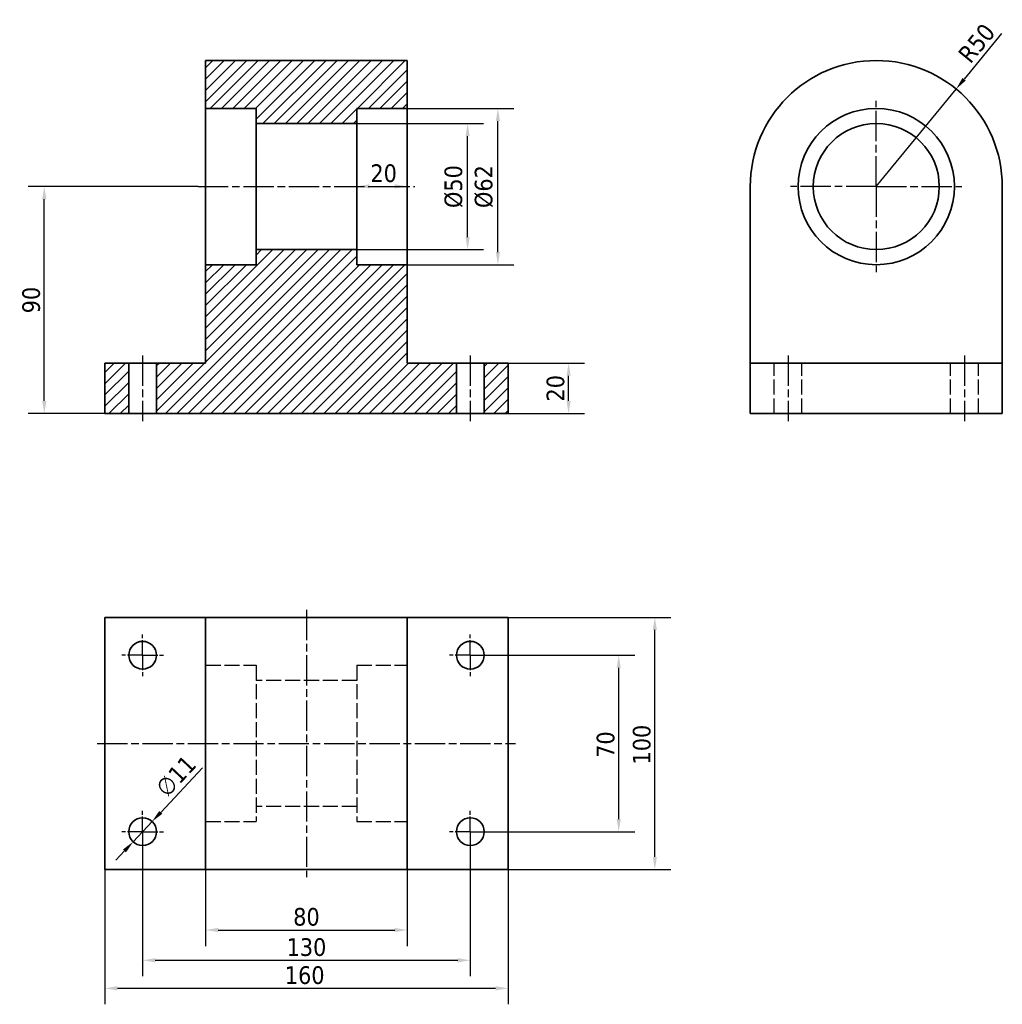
# Model space of a CAD drawing. Header units: millimetres. Extents: x 15 to 405, y -89 to 301.
import ezdxf

# ---------------------------------------------------------------- set-up
doc = ezdxf.new("R2010")
doc.units = ezdxf.units.MM
for name, pattern in [('AM_ISO02W050', [7.5, 6, -1.5]), ('AM_ISO08W050', [18, 12, -1.5, 3, -1.5]), ('AM_ISO08W050x2', [9, 6, -0.75, 1.5, -0.75])]:
    doc.linetypes.add(name, pattern=pattern)
for name, color, linetype, lineweight in [('AM_0', 7, 'Continuous', 35), ('AM_3', 6, 'AM_ISO02W050', 25), ('AM_5', 92, 'Continuous', 30), ('AM_7', 142, 'AM_ISO08W050', 30), ('AM_8', 1, 'Continuous', 25)]:
    doc.layers.add(name, color=color, linetype=linetype, lineweight=lineweight)
doc.styles.add('Tekst notatki (ISO)', font='tahoma.ttf')
doc.dimstyles.new('Domyślne (ISO)$0', dxfattribs={"dimtxt": 3.5, "dimasz": 2.5, "dimexe": 3.175, "dimexo": 0, "dimgap": 0.762, "dimtad": 1, "dimrnd": 1e-08, "dimtxsty": 'Tekst notatki (ISO)', "dimcen": 0.09, "dimdle": 10, "dimclrd": 256, "dimclre": 256, "dimclrt": 256, "dimazin": 2, "dimtfac": 1.001486, "dimtmove": 0, "dimatfit": 3, "dimfxl": 1, "dimtolj": 1, "dimtzin": 0, "dimlwd": -1, "dimlwe": -1, "dimarcsym": 0})
doc.dimstyles.new('Domyślne (ISO)$3', dxfattribs={"dimtxt": 3.5, "dimasz": 2.5, "dimexe": 3.175, "dimexo": 0, "dimgap": 0.762, "dimtad": 1, "dimrnd": 1e-08, "dimtxsty": 'Tekst notatki (ISO)', "dimcen": 0.09, "dimdle": 10, "dimclrd": 256, "dimclre": 256, "dimclrt": 256, "dimazin": 2, "dimtfac": 1.001486, "dimtmove": 0, "dimatfit": 3, "dimfxl": 1, "dimtolj": 1, "dimtzin": 0, "dimlwd": -1, "dimlwe": -1, "dimarcsym": 0})
doc.dimstyles.new('Domyślne (ISO)$4', dxfattribs={"dimtxt": 3.5, "dimasz": 2.5, "dimexe": 3.175, "dimexo": 0, "dimgap": 0.762, "dimtad": 1, "dimrnd": 1e-08, "dimtxsty": 'Tekst notatki (ISO)', "dimcen": 0.09, "dimdle": 10, "dimclrd": 256, "dimclre": 256, "dimclrt": 256, "dimazin": 2, "dimtfac": 1.001486, "dimtmove": 0, "dimatfit": 3, "dimfxl": 1, "dimtolj": 1, "dimtzin": 0, "dimlwd": -1, "dimlwe": -1, "dimarcsym": 0})

# ---------------------------------------------------------------- blocks, each defined once
blk = doc.blocks.new('*D16')
at = {"layer": 'AM_5', "transparency": 16777216}
for p, q in [((88.98, -35.96), (88.98, -66.31)), ((168.98, -35.96), (168.98, -66.31)), ((93.98, -59.96), (163.98, -59.96))]:
    blk.add_line(p, q, dxfattribs=at)
for points in [[(93.98, -59.13), (93.98, -60.79), (88.98, -59.96)], [(163.98, -59.13), (163.98, -60.79), (168.98, -59.96)]]:
    blk.add_solid(points, dxfattribs=at)
at = {"layer": 'Defpoints', "color": 0, "transparency": 16777216}
for p in [(88.98, -35.96), (168.98, -35.96), (168.98, -59.96)]:
    blk.add_point(p, dxfattribs=at)
at = {"layer": 'AM_5', "transparency": 16777216, "insert": (128.98, -54.78), "char_height": 7, "attachment_point": 5, "style": 'Tekst notatki (ISO)'}
blk.add_mtext('\\A1;80', dxfattribs=at)
blk = doc.blocks.new('*D17')
at = {"layer": 'AM_5', "transparency": 16777216}
for p, q in [((48.98, -35.96), (48.98, -89.43)), ((208.98, -35.96), (208.98, -89.43)), ((53.98, -83.08), (203.98, -83.08))]:
    blk.add_line(p, q, dxfattribs=at)
for points in [[(53.98, -82.24), (53.98, -83.91), (48.98, -83.08)], [(203.98, -82.24), (203.98, -83.91), (208.98, -83.08)]]:
    blk.add_solid(points, dxfattribs=at)
at = {"layer": 'Defpoints', "color": 0, "transparency": 16777216}
for p in [(48.98, -35.96), (208.98, -35.96), (208.98, -83.08)]:
    blk.add_point(p, dxfattribs=at)
at = {"layer": 'AM_5', "transparency": 16777216, "insert": (128.29, -77.91), "char_height": 7, "attachment_point": 5, "style": 'Tekst notatki (ISO)'}
blk.add_mtext('\\A1;160', dxfattribs=at)
blk = doc.blocks.new('*D18')
at = {"layer": 'AM_5', "transparency": 16777216}
for p, q in [((208.98, 64.04), (273.54, 64.04)), ((267.19, -30.96), (267.19, 59.04)), ((208.98, -35.96), (273.54, -35.96))]:
    blk.add_line(p, q, dxfattribs=at)
for points in [[(266.36, 59.04), (268.03, 59.04), (267.19, 64.04)], [(266.36, -30.96), (268.03, -30.96), (267.19, -35.96)]]:
    blk.add_solid(points, dxfattribs=at)
at = {"layer": 'Defpoints', "color": 0, "transparency": 16777216}
for p in [(208.98, 64.04), (267.19, 64.04), (208.98, -35.96)]:
    blk.add_point(p, dxfattribs=at)
at = {"layer": 'AM_5', "transparency": 16777216, "insert": (262.03, 13.58), "char_height": 7, "attachment_point": 5, "rotation": 90, "style": 'Tekst notatki (ISO)'}
blk.add_mtext('\\A1;100', dxfattribs=at)
blk = doc.blocks.new('*D19')
at = {"layer": 'AM_5', "transparency": 16777216}
for p, q in [((208.98, 164.91), (239.33, 164.91)), ((232.98, 149.91), (232.98, 159.91)), ((208.98, 144.91), (239.33, 144.91))]:
    blk.add_line(p, q, dxfattribs=at)
for points in [[(232.14, 159.91), (233.81, 159.91), (232.98, 164.91)], [(232.14, 149.91), (233.81, 149.91), (232.98, 144.91)]]:
    blk.add_solid(points, dxfattribs=at)
at = {"layer": 'Defpoints', "color": 0, "transparency": 16777216}
for p in [(208.98, 164.91), (232.98, 164.91), (208.98, 144.91)]:
    blk.add_point(p, dxfattribs=at)
at = {"layer": 'AM_5', "transparency": 16777216, "insert": (227.81, 154.91), "char_height": 7, "attachment_point": 5, "rotation": 90, "style": 'Tekst notatki (ISO)'}
blk.add_mtext('\\A1;20', dxfattribs=at)
blk = doc.blocks.new('*D20')
at = {"layer": 'AM_5', "transparency": 16777216}
for p, q in [((148.98, 259.91), (199.27, 259.91)), ((192.92, 214.91), (192.92, 254.91)), ((148.98, 209.91), (199.27, 209.91))]:
    blk.add_line(p, q, dxfattribs=at)
for points in [[(192.09, 254.91), (193.76, 254.91), (192.92, 259.91)], [(192.09, 214.91), (193.76, 214.91), (192.92, 209.91)]]:
    blk.add_solid(points, dxfattribs=at)
at = {"layer": 'Defpoints', "color": 0, "transparency": 16777216}
for p in [(148.98, 259.91), (192.92, 259.91), (148.98, 209.91)]:
    blk.add_point(p, dxfattribs=at)
at = {"layer": 'AM_5', "transparency": 16777216, "insert": (187.41, 234.91), "char_height": 7, "attachment_point": 5, "rotation": 90, "style": 'Tekst notatki (ISO)'}
blk.add_mtext('\\A1;%%c50', dxfattribs=at)
blk = doc.blocks.new('*D21')
at = {"layer": 'AM_5', "transparency": 16777216}
for p, q in [((168.98, 265.91), (211.27, 265.91)), ((204.92, 208.91), (204.92, 260.91)), ((168.98, 203.91), (211.27, 203.91))]:
    blk.add_line(p, q, dxfattribs=at)
for points in [[(204.09, 260.91), (205.76, 260.91), (204.92, 265.91)], [(204.09, 208.91), (205.76, 208.91), (204.92, 203.91)]]:
    blk.add_solid(points, dxfattribs=at)
at = {"layer": 'Defpoints', "color": 0, "transparency": 16777216}
for p in [(168.98, 265.91), (204.92, 265.91), (168.98, 203.91)]:
    blk.add_point(p, dxfattribs=at)
at = {"layer": 'AM_5', "transparency": 16777216, "insert": (199.41, 234.91), "char_height": 7, "attachment_point": 5, "rotation": 90, "style": 'Tekst notatki (ISO)'}
blk.add_mtext('\\A1;%%c62', dxfattribs=at)
blk = doc.blocks.new('*D22')
at = {"layer": 'AM_5', "transparency": 16777216}
for p, q in [((148.98, 265.91), (148.98, 228.64)), ((168.98, 265.91), (168.98, 228.64)), ((153.98, 234.99), (163.98, 234.99))]:
    blk.add_line(p, q, dxfattribs=at)
for points in [[(153.98, 235.82), (153.98, 234.16), (148.98, 234.99)], [(163.98, 235.82), (163.98, 234.16), (168.98, 234.99)]]:
    blk.add_solid(points, dxfattribs=at)
at = {"layer": 'Defpoints', "color": 0, "transparency": 16777216}
for p in [(148.98, 265.91), (168.98, 265.91), (168.98, 234.99)]:
    blk.add_point(p, dxfattribs=at)
at = {"layer": 'AM_5', "transparency": 16777216, "insert": (159.61, 240.16), "char_height": 7, "attachment_point": 5, "style": 'Tekst notatki (ISO)'}
blk.add_mtext('\\A1;20', dxfattribs=at)
blk = doc.blocks.new('*D24')
at = {"layer": 'AM_5', "transparency": 16777216}
for p, q in [((404.72, 295.61), (389.88, 277.47)), ((355.04, 234.91), (386.71, 273.6))]:
    blk.add_line(p, q, dxfattribs=at)
blk.add_solid([(389.23, 278), (390.52, 276.95), (386.71, 273.6)], dxfattribs=at)
at = {"layer": 'Defpoints', "color": 0, "transparency": 16777216}
for p in [(386.71, 273.6), (355.04, 234.91)]:
    blk.add_point(p, dxfattribs=at)
at = {"layer": 'AM_5', "transparency": 16777216, "insert": (394.88, 291.75), "char_height": 7, "attachment_point": 5, "rotation": 50.6979, "style": 'Tekst notatki (ISO)'}
blk.add_mtext('\\A1;R50', dxfattribs=at)
blk = doc.blocks.new('*D26')
at = {"layer": 'AM_5', "transparency": 16777216}
for p, q in [((87.8, 4.38), (71.17, -13.31)), ((60.21, -24.97), (67.74, -16.95)), ((56.78, -28.61), (53.36, -32.25))]:
    blk.add_line(p, q, dxfattribs=at)
for points in [[(70.56, -12.74), (71.77, -13.88), (67.74, -16.95)], [(56.18, -28.04), (57.39, -29.18), (60.21, -24.97)]]:
    blk.add_solid(points, dxfattribs=at)
at = {"layer": 'Defpoints', "color": 0, "transparency": 16777216}
for p in [(67.74, -16.95), (60.21, -24.97)]:
    blk.add_point(p, dxfattribs=at)
at = {"layer": 'AM_5', "transparency": 16777216, "insert": (77.18, 1.13), "char_height": 7, "attachment_point": 5, "rotation": 46.7715, "style": 'Tekst notatki (ISO)'}
blk.add_mtext('\\A1;∅11', dxfattribs=at)
blk = doc.blocks.new('*D27')
at = {"layer": 'AM_5', "transparency": 16777216}
for p, q in [((85.98, 234.91), (18.63, 234.91)), ((24.98, 149.91), (24.98, 229.91)), ((48.98, 144.91), (18.63, 144.91))]:
    blk.add_line(p, q, dxfattribs=at)
for points in [[(24.14, 229.91), (25.81, 229.91), (24.98, 234.91)], [(24.14, 149.91), (25.81, 149.91), (24.98, 144.91)]]:
    blk.add_solid(points, dxfattribs=at)
at = {"layer": 'Defpoints', "color": 0, "transparency": 16777216}
for p in [(24.98, 234.91), (85.98, 234.91), (48.98, 144.91)]:
    blk.add_point(p, dxfattribs=at)
at = {"layer": 'AM_5', "transparency": 16777216, "insert": (19.81, 189.91), "char_height": 7, "attachment_point": 5, "rotation": 90, "style": 'Tekst notatki (ISO)'}
blk.add_mtext('\\A1;90', dxfattribs=at)
blk = doc.blocks.new('*D28')
at = {"layer": 'AM_5', "transparency": 16777216}
for p, q in [((63.98, -20.96), (63.98, -78.31)), ((193.98, -20.96), (193.98, -78.31)), ((68.98, -71.96), (188.98, -71.96))]:
    blk.add_line(p, q, dxfattribs=at)
for points in [[(68.98, -71.13), (68.98, -72.79), (63.98, -71.96)], [(188.98, -71.13), (188.98, -72.79), (193.98, -71.96)]]:
    blk.add_solid(points, dxfattribs=at)
at = {"layer": 'Defpoints', "color": 0, "transparency": 16777216}
for p in [(63.98, -20.96), (193.98, -20.96), (193.98, -71.96)]:
    blk.add_point(p, dxfattribs=at)
at = {"layer": 'AM_5', "transparency": 16777216, "insert": (128.98, -66.79), "char_height": 7, "attachment_point": 5, "style": 'Tekst notatki (ISO)'}
blk.add_mtext('\\A1;130', dxfattribs=at)
blk = doc.blocks.new('*D29')
at = {"layer": 'AM_5', "transparency": 16777216}
for p, q in [((193.98, 49.04), (259.21, 49.04)), ((252.86, -15.96), (252.86, 44.04)), ((193.98, -20.96), (259.21, -20.96))]:
    blk.add_line(p, q, dxfattribs=at)
for points in [[(252.03, 44.04), (253.7, 44.04), (252.86, 49.04)], [(252.03, -15.96), (253.7, -15.96), (252.86, -20.96)]]:
    blk.add_solid(points, dxfattribs=at)
at = {"layer": 'Defpoints', "color": 0, "transparency": 16777216}
for p in [(193.98, 49.04), (252.86, 49.04), (193.98, -20.96)]:
    blk.add_point(p, dxfattribs=at)
at = {"layer": 'AM_5', "transparency": 16777216, "insert": (247.7, 13.58), "char_height": 7, "attachment_point": 5, "rotation": 90, "style": 'Tekst notatki (ISO)'}
blk.add_mtext('\\A1;70', dxfattribs=at)

msp = doc.modelspace()

# ---------------------------------------------------------------- hatches: boundary and pattern name
at = {"layer": 'AM_8'}
h = msp.add_hatch(dxfattribs=at)
h.set_pattern_fill('ANSI31', color=256, scale=25.4, style=0)
h.set_pattern_definition([(45, (0, 0), (-2.245064, 2.245064), [])])
h.paths.add_polyline_path([(79.034, 164.913), (79.034, 144.913), (69.476, 144.913), (69.476, 164.913)])
h.paths.add_polyline_path([(179.295, 164.913), (179.295, 144.913), (188.476, 144.913), (188.476, 164.913)])
h.paths.add_polyline_path([(88.976, 265.913), (108.976, 265.913), (108.976, 259.913), (148.976, 259.913), (148.976, 265.913), (168.976, 265.913), (168.976, 284.913), (88.976, 284.913)])
h.paths.add_polyline_path([(48.976, 164.913), (48.976, 144.913), (58.476, 144.913), (58.476, 164.913)])
h.paths.add_polyline_path([(208.976, 144.913), (208.976, 164.913), (199.476, 164.913), (199.476, 144.913)])
h.paths.add_polyline_path([(179.295, 164.913), (168.976, 164.913), (168.976, 203.913), (148.976, 203.913), (148.976, 209.913), (108.976, 209.913), (108.976, 203.913), (88.976, 203.913), (88.976, 164.913), (79.034, 164.913), (79.034, 144.913), (179.295, 144.913)])

# ---------------------------------------------------------------- linework, layer by layer
at = {"layer": 'AM_0'}
for p, q in [((168.976, 284.913), (88.976, 284.913)), ((88.976, 284.913), (88.976, 265.913)), ((168.976, 265.913), (168.976, 284.913)), ((88.976, 265.913), (108.976, 265.913)), ((88.976, 203.913), (88.976, 265.913)), ((108.976, 265.913), (108.976, 259.913)), ((148.976, 259.913), (148.976, 265.913)), ((148.976, 265.913), (168.976, 265.913)), ((168.976, 203.913), (168.976, 265.913)), ((108.976, 259.913), (148.976, 259.913)), ((108.976, 209.913), (108.976, 259.913)), ((148.976, 209.913), (148.976, 259.913)), ((305.04, 164.913), (305.04, 234.913)), ((405.04, 164.913), (405.04, 234.913)), ((148.976, 209.913), (108.976, 209.913)), ((108.976, 209.913), (108.976, 203.913)), ((148.976, 203.913), (148.976, 209.913)), ((108.976, 203.913), (88.976, 203.913)), ((88.976, 203.913), (88.976, 164.913)), ((168.976, 203.913), (148.976, 203.913)), ((168.976, 164.913), (168.976, 203.913)), ((48.976, 164.913), (48.976, 144.913)), ((58.476, 164.913), (48.976, 164.913)), ((58.476, 144.913), (58.476, 164.913)), ((58.476, 164.913), (69.476, 164.913)), ((79.034, 164.913), (69.476, 164.913)), ((69.476, 164.913), (69.476, 144.913)), ((88.976, 164.913), (79.034, 164.913)), ((179.295, 164.913), (168.976, 164.913)), ((188.476, 164.913), (179.295, 164.913)), ((188.476, 144.913), (188.476, 164.913)), ((188.476, 164.913), (199.476, 164.913)), ((208.976, 164.913), (199.476, 164.913)), ((199.476, 164.913), (199.476, 144.913)), ((208.976, 144.913), (208.976, 164.913)), ((405.04, 164.913), (305.04, 164.913)), ((305.04, 144.913), (305.04, 164.913)), ((405.04, 144.913), (405.04, 164.913)), ((48.976, 144.913), (58.476, 144.913)), ((69.476, 144.913), (58.476, 144.913)), ((69.476, 144.913), (79.034, 144.913)), ((79.034, 144.913), (179.295, 144.913)), ((179.295, 144.913), (188.476, 144.913)), ((199.476, 144.913), (188.476, 144.913)), ((199.476, 144.913), (208.976, 144.913)), ((305.04, 144.913), (405.04, 144.913)), ((48.976, -35.959), (48.976, 64.041)), ((48.976, 64.041), (88.976, 64.041)), ((88.976, -35.959), (88.976, 64.041)), ((168.976, 64.041), (88.976, 64.041)), ((168.976, -35.959), (168.976, 64.041)), ((208.976, 64.041), (168.976, 64.041)), ((208.976, -35.959), (208.976, 64.041)), ((88.976, -35.959), (48.976, -35.959)), ((168.976, -35.959), (88.976, -35.959)), ((168.976, -35.959), (208.976, -35.959))]:
    msp.add_line(p, q, dxfattribs=at)
for centre, radius in [((355.04, 234.913), 31), ((355.04, 234.913), 25), ((63.976, 49.041), 5.5), ((193.976, 49.041), 5.5), ((63.976, -20.959), 5.5), ((193.976, -20.959), 5.5)]:
    msp.add_circle(centre, radius, dxfattribs=at)
msp.add_arc((355.04, 234.913), 50, 0, 180, dxfattribs=at)
at = {"layer": 'AM_3'}
for p, q in [((314.54, 144.913), (314.54, 164.913)), ((325.54, 144.913), (325.54, 164.913)), ((384.54, 144.913), (384.54, 164.913)), ((395.54, 144.913), (395.54, 164.913)), ((88.976, 45.041), (108.976, 45.041)), ((108.976, 45.041), (108.976, -16.959)), ((148.976, 45.041), (148.976, -16.959)), ((148.976, 45.041), (168.976, 45.041)), ((148.976, 39.041), (108.976, 39.041)), ((148.976, -10.959), (108.976, -10.959)), ((88.976, -16.959), (108.976, -16.959)), ((148.976, -16.959), (168.976, -16.959))]:
    msp.add_line(p, q, dxfattribs=at)
at = {"layer": 'AM_7'}
for p, q in [((355.04, 234.913), (355.04, 268.913)), ((85.976, 234.913), (171.976, 234.913)), ((355.04, 234.913), (321.04, 234.913)), ((355.04, 234.913), (389.04, 234.913)), ((355.04, 234.913), (355.04, 200.913)), ((63.976, 167.913), (63.976, 141.913)), ((193.976, 167.913), (193.976, 141.913)), ((320.04, 167.913), (320.04, 141.913)), ((390.04, 167.913), (390.04, 141.913)), ((128.976, 67.041), (128.976, -38.959)), ((45.976, 14.041), (211.976, 14.041))]:
    msp.add_line(p, q, dxfattribs=at)
at = {"layer": 'AM_7', "linetype": 'AM_ISO08W050x2'}
for p, q in [((63.976, 49.041), (63.976, 57.541)), ((193.976, 49.041), (193.976, 57.541)), ((63.976, 49.041), (55.476, 49.041)), ((63.976, 49.041), (72.476, 49.041)), ((63.976, 49.041), (63.976, 40.541)), ((193.976, 49.041), (185.476, 49.041)), ((193.976, 49.041), (202.476, 49.041)), ((193.976, 49.041), (193.976, 40.541)), ((63.976, -20.959), (63.976, -12.459)), ((193.976, -20.959), (193.976, -12.459)), ((63.976, -20.959), (55.476, -20.959)), ((63.976, -20.959), (72.476, -20.959)), ((63.976, -20.959), (63.976, -29.459)), ((193.976, -20.959), (185.476, -20.959)), ((193.976, -20.959), (202.476, -20.959)), ((193.976, -20.959), (193.976, -29.459))]:
    msp.add_line(p, q, dxfattribs=at)

# ---------------------------------------------------------------- dimensions: what is measured, and where the dimension line sits
at = {"layer": 'AM_5'}
dim = msp.add_radius_dim(center=(355.04, 234.913), mpoint=(386.711, 273.604), dimstyle='Domyślne (ISO)$4', override={"dimscale": 2}, dxfattribs=at)
dim.commit()
dim.dimension.update_dxf_attribs({"geometry": '*D24', "text_midpoint": (398.883, 288.475)})
for base, p1, p2, angle, picture, middle in [((168.976, 234.99), (148.976, 265.913), (168.976, 265.913), 0, '*D22', (159.606, 234.99)), ((267.195, 64.041), (208.976, -35.959), (208.976, 64.041), 90, '*D18', (267.195, 13.584)), ((252.862, 49.041), (193.976, -20.959), (193.976, 49.041), 90, '*D29', (252.862, 13.584)), ((208.976, -83.076), (48.976, -35.959), (208.976, -35.959), 0, '*D17', (128.285, -83.076))]:
    dim = msp.add_linear_dim(base=base, p1=p1, p2=p2, angle=angle, dimstyle='Domyślne (ISO)$0', override={"dimscale": 2}, dxfattribs=at)
    dim.commit()
    dim.dimension.update_dxf_attribs({"geometry": picture, "text_midpoint": middle, "dimtype": 160})
for base, p1, p2, picture, middle in [((204.924, 265.913), (168.976, 203.913), (168.976, 265.913), '*D21', (199.411, 234.913)), ((192.924, 259.913), (148.976, 209.913), (148.976, 259.913), '*D20', (187.411, 234.913))]:
    dim = msp.add_linear_dim(base=base, p1=p1, p2=p2, angle=90, text='%%c<>', dimstyle='Domyślne (ISO)$0', override={"dimscale": 2}, dxfattribs=at)
    dim.commit()
    dim.dimension.update_dxf_attribs({"geometry": picture, "text_midpoint": middle})
for base, p1, p2, angle, picture, middle in [((24.976, 234.913), (48.976, 144.913), (85.976, 234.913), 90, '*D27', (19.809, 189.913)), ((232.976, 164.913), (208.976, 144.913), (208.976, 164.913), 90, '*D19', (227.806, 154.913)), ((193.976, -71.959), (63.976, -20.959), (193.976, -20.959), 0, '*D28', (128.976, -66.789)), ((168.976, -59.959), (88.976, -35.959), (168.976, -35.959), 0, '*D16', (128.976, -54.775))]:
    dim = msp.add_linear_dim(base=base, p1=p1, p2=p2, angle=angle, dimstyle='Domyślne (ISO)$0', override={"dimscale": 2}, dxfattribs=at)
    dim.commit()
    dim.dimension.update_dxf_attribs({"geometry": picture, "text_midpoint": middle})
dim = msp.add_diameter_dim_2p(p1=(60.209, -24.967), p2=(67.743, -16.952), dimstyle='Domyślne (ISO)$3', override={"dimscale": 2}, dxfattribs=at)
dim.commit()
dim.dimension.update_dxf_attribs({"geometry": '*D26', "text_midpoint": (77.178, 1.135)})

doc.saveas('drawing.dxf')
